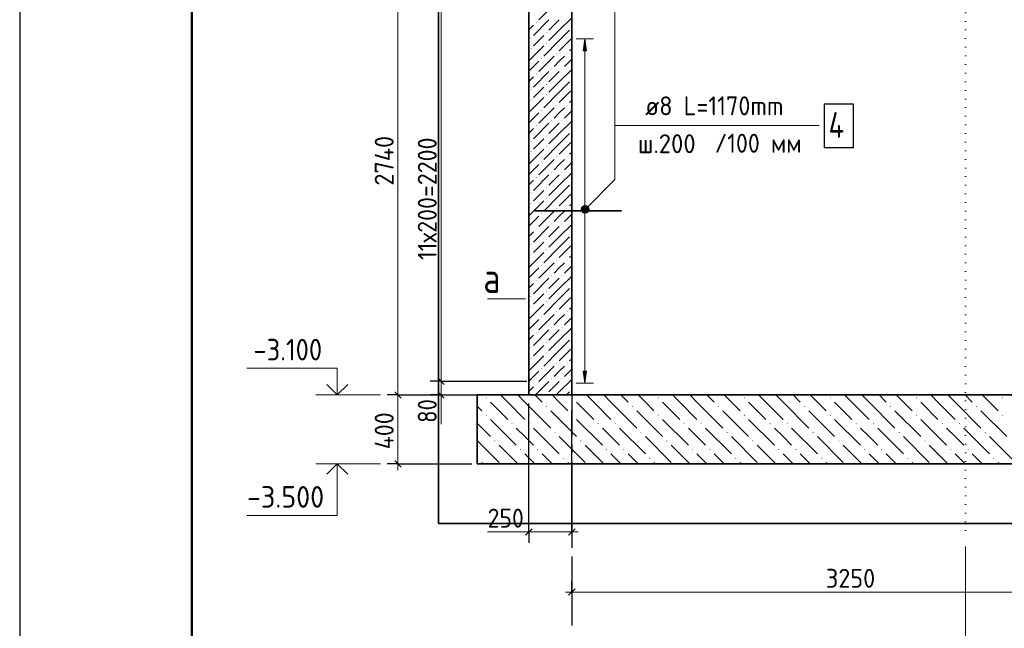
# Model space of a CAD drawing. Header units: millimetres. Extents: x 0 to 30446, y 0 to 14850.
# Tile 9 of 26: x 0 to 5722, y 7946 to 11480. Entities that reach past the tile are written whole.
import ezdxf

# ---------------------------------------------------------------- set-up
doc = ezdxf.new("R2010")
doc.units = ezdxf.units.MM
doc.linetypes.add('______5', pattern=[550, 400, -50, 50, -50])
doc.linetypes.add('______9', pattern=[50, 0, -50])
for name, color, linetype, lineweight in [('Standard', 7, 'Continuous', 25), ('Высотные отметки', 7, 'Continuous', 25), ('Позиционная метка линия выноска', 7, 'Continuous', 13), ('Позиционная метка номер позиции', 7, 'Continuous', 13), ('Размерная линия_ общее', 7, 'Continuous', 13), ('Сечения символ', 7, 'Continuous', 25), ('Стена обрамление П-обр.', 7, 'Continuous', 25)]:
    doc.layers.add(name, color=color, linetype=linetype, lineweight=lineweight)
doc.layers.add('ЖБ Плита Фундамента верхний уровень', color=7, linetype='Continuous', lineweight=25, true_color=0x783c14)
doc.layers.add('ЖБ Стена верхний уровень', color=7, linetype='Continuous', lineweight=25, true_color=0x006e00)
doc.layers.add('Оси', color=7, linetype='______5', true_color=0x656565)
doc.layers.add('Размерная выноска', color=7, linetype='Continuous')
doc.styles.add('ISOCPEUR', font='txt')

msp = doc.modelspace()

# ---------------------------------------------------------------- hatches: boundary and pattern name
at = {"layer": 'ЖБ Плита Фундамента верхний уровень', "linetype": 'Continuous', "lineweight": 18, "transparency": 33554687}
for points in [[(2707.6, 9283.5), (2710.8, 9286.7), (2714.1, 9283.5), (2710.8, 9280.2)], [(3207.6, 9283.5), (3210.8, 9286.7), (3214.1, 9283.5), (3210.8, 9280.2)], [(3707.6, 9283.5), (3710.8, 9286.7), (3714.1, 9283.5), (3710.8, 9280.2)], [(4207.6, 9283.5), (4210.8, 9286.7), (4214.1, 9283.5), (4210.8, 9280.2)], [(4707.6, 9283.5), (4710.8, 9286.7), (4714.1, 9283.5), (4710.8, 9280.2)], [(5207.6, 9283.5), (5210.8, 9286.7), (5214.1, 9283.5), (5210.8, 9280.2)], [(5707.6, 9283.5), (5710.8, 9286.7), (5714.1, 9283.5), (5710.8, 9280.2)], [(3057.6, 9233.5), (3060.8, 9236.7), (3064.1, 9233.5), (3060.8, 9230.2)], [(3557.6, 9233.5), (3560.8, 9236.7), (3564.1, 9233.5), (3560.8, 9230.2)], [(4057.6, 9233.5), (4060.8, 9236.7), (4064.1, 9233.5), (4060.8, 9230.2)], [(4557.6, 9233.5), (4560.8, 9236.7), (4564.1, 9233.5), (4560.8, 9230.2)], [(5057.6, 9233.5), (5060.8, 9236.7), (5064.1, 9233.5), (5060.8, 9230.2)], [(5557.6, 9233.5), (5560.8, 9236.7), (5564.1, 9233.5), (5560.8, 9230.2)], [(2707.6, 9183.5), (2710.8, 9186.7), (2714.1, 9183.5), (2710.8, 9180.2)], [(3207.6, 9183.5), (3210.8, 9186.7), (3214.1, 9183.5), (3210.8, 9180.2)], [(3707.6, 9183.5), (3710.8, 9186.7), (3714.1, 9183.5), (3710.8, 9180.2)], [(4207.6, 9183.5), (4210.8, 9186.7), (4214.1, 9183.5), (4210.8, 9180.2)], [(4707.6, 9183.5), (4710.8, 9186.7), (4714.1, 9183.5), (4710.8, 9180.2)], [(5207.6, 9183.5), (5210.8, 9186.7), (5214.1, 9183.5), (5210.8, 9180.2)], [(5707.6, 9183.5), (5710.8, 9186.7), (5714.1, 9183.5), (5710.8, 9180.2)], [(2857.6, 9133.5), (2860.8, 9136.7), (2864.1, 9133.5), (2860.8, 9130.2)], [(2957.6, 9133.5), (2960.8, 9136.7), (2964.1, 9133.5), (2960.8, 9130.2)], [(3357.6, 9133.5), (3360.8, 9136.7), (3364.1, 9133.5), (3360.8, 9130.2)], [(3457.6, 9133.5), (3460.8, 9136.7), (3464.1, 9133.5), (3460.8, 9130.2)], [(3857.6, 9133.5), (3860.8, 9136.7), (3864.1, 9133.5), (3860.8, 9130.2)], [(3957.6, 9133.5), (3960.8, 9136.7), (3964.1, 9133.5), (3960.8, 9130.2)], [(4357.6, 9133.5), (4360.8, 9136.7), (4364.1, 9133.5), (4360.8, 9130.2)], [(4457.6, 9133.5), (4460.8, 9136.7), (4464.1, 9133.5), (4460.8, 9130.2)], [(4857.6, 9133.5), (4860.8, 9136.7), (4864.1, 9133.5), (4860.8, 9130.2)], [(4957.6, 9133.5), (4960.8, 9136.7), (4964.1, 9133.5), (4960.8, 9130.2)], [(5357.6, 9133.5), (5360.8, 9136.7), (5364.1, 9133.5), (5360.8, 9130.2)], [(5457.6, 9133.5), (5460.8, 9136.7), (5464.1, 9133.5), (5460.8, 9130.2)], [(3107.6, 9083.5), (3110.8, 9086.7), (3114.1, 9083.5), (3110.8, 9080.2)], [(3607.6, 9083.5), (3610.8, 9086.7), (3614.1, 9083.5), (3610.8, 9080.2)], [(4107.6, 9083.5), (4110.8, 9086.7), (4114.1, 9083.5), (4110.8, 9080.2)], [(4607.6, 9083.5), (4610.8, 9086.7), (4614.1, 9083.5), (4610.8, 9080.2)], [(5107.6, 9083.5), (5110.8, 9086.7), (5114.1, 9083.5), (5110.8, 9080.2)], [(5607.6, 9083.5), (5610.8, 9086.7), (5614.1, 9083.5), (5610.8, 9080.2)], [(2757.6, 9033.5), (2760.8, 9036.7), (2764.1, 9033.5), (2760.8, 9030.2)], [(2907.6, 8983.5), (2910.8, 8986.7), (2914.1, 8983.5), (2910.8, 8980.2)], [(3007.6, 8983.5), (3010.8, 8986.7), (3014.1, 8983.5), (3010.8, 8980.2)], [(3257.6, 9033.5), (3260.8, 9036.7), (3264.1, 9033.5), (3260.8, 9030.2)], [(3407.6, 8983.5), (3410.8, 8986.7), (3414.1, 8983.5), (3410.8, 8980.2)], [(3507.6, 8983.5), (3510.8, 8986.7), (3514.1, 8983.5), (3510.8, 8980.2)], [(3757.6, 9033.5), (3760.8, 9036.7), (3764.1, 9033.5), (3760.8, 9030.2)], [(3907.6, 8983.5), (3910.8, 8986.7), (3914.1, 8983.5), (3910.8, 8980.2)], [(4007.6, 8983.5), (4010.8, 8986.7), (4014.1, 8983.5), (4010.8, 8980.2)], [(4257.6, 9033.5), (4260.8, 9036.7), (4264.1, 9033.5), (4260.8, 9030.2)], [(4407.6, 8983.5), (4410.8, 8986.7), (4414.1, 8983.5), (4410.8, 8980.2)], [(4507.6, 8983.5), (4510.8, 8986.7), (4514.1, 8983.5), (4510.8, 8980.2)], [(4757.6, 9033.5), (4760.8, 9036.7), (4764.1, 9033.5), (4760.8, 9030.2)], [(4907.6, 8983.5), (4910.8, 8986.7), (4914.1, 8983.5), (4910.8, 8980.2)], [(5007.6, 8983.5), (5010.8, 8986.7), (5014.1, 8983.5), (5010.8, 8980.2)], [(5257.6, 9033.5), (5260.8, 9036.7), (5264.1, 9033.5), (5260.8, 9030.2)], [(5407.6, 8983.5), (5410.8, 8986.7), (5414.1, 8983.5), (5410.8, 8980.2)], [(5507.6, 8983.5), (5510.8, 8986.7), (5514.1, 8983.5), (5510.8, 8980.2)], [(2658.4, 8934.3), (2660.8, 8936.7), (2664.1, 8933.5), (2660.8, 8930.2), (2658.4, 8932.7)], [(3157.6, 8933.5), (3160.8, 8936.7), (3164.1, 8933.5), (3160.8, 8930.2)], [(3657.6, 8933.5), (3660.8, 8936.7), (3664.1, 8933.5), (3660.8, 8930.2)], [(4157.6, 8933.5), (4160.8, 8936.7), (4164.1, 8933.5), (4160.8, 8930.2)], [(4657.6, 8933.5), (4660.8, 8936.7), (4664.1, 8933.5), (4660.8, 8930.2)], [(5157.6, 8933.5), (5160.8, 8936.7), (5164.1, 8933.5), (5160.8, 8930.2)], [(5657.6, 8933.5), (5660.8, 8936.7), (5664.1, 8933.5), (5660.8, 8930.2)]]:
    msp.add_hatch(color=7, dxfattribs=at).paths.add_polyline_path(points, flags=16)
at = {"layer": 'ЖБ Стена верхний уровень', "linetype": 'Continuous', "lineweight": 18, "transparency": 33554687}
for points in [[(2998.3, 11463.5), (3000.8, 11466), (3003.3, 11463.5), (3000.8, 11461)], [(3058.3, 11403.5), (3060.8, 11406), (3063.3, 11403.5), (3060.8, 11401)], [(2968.3, 11373.5), (2970.8, 11376), (2973.3, 11373.5), (2970.8, 11371)], [(3058.3, 11343.5), (3060.8, 11346), (3063.3, 11343.5), (3060.8, 11341)], [(2968.3, 11313.5), (2970.8, 11316), (2973.3, 11313.5), (2970.8, 11311)], [(3118.3, 11283.5), (3120.8, 11286), (3123.3, 11283.5), (3120.8, 11281)], [(3178.3, 11283.5), (3180.8, 11286), (3183.3, 11283.5), (3180.8, 11281)], [(3028.3, 11253.5), (3030.8, 11256), (3033.3, 11253.5), (3030.8, 11251)], [(2998.3, 11163.5), (3000.8, 11166), (3003.3, 11163.5), (3000.8, 11161)], [(3088.3, 11193.5), (3090.8, 11196), (3093.3, 11193.5), (3090.8, 11191)], [(3148.3, 11193.5), (3150.8, 11196), (3153.3, 11193.5), (3150.8, 11191)], [(3058.3, 11103.5), (3060.8, 11106), (3063.3, 11103.5), (3060.8, 11101)], [(2968.3, 11073.5), (2970.8, 11076), (2973.3, 11073.5), (2970.8, 11071)], [(3058.3, 11043.5), (3060.8, 11046), (3063.3, 11043.5), (3060.8, 11041)], [(2968.3, 11013.5), (2970.8, 11016), (2973.3, 11013.5), (2970.8, 11011)], [(3118.3, 10983.5), (3120.8, 10986), (3123.3, 10983.5), (3120.8, 10981)], [(3178.3, 10983.5), (3180.8, 10986), (3183.3, 10983.5), (3180.8, 10981)], [(3028.3, 10953.5), (3030.8, 10956), (3033.3, 10953.5), (3030.8, 10951)], [(3088.3, 10893.5), (3090.8, 10896), (3093.3, 10893.5), (3090.8, 10891)], [(3148.3, 10893.5), (3150.8, 10896), (3153.3, 10893.5), (3150.8, 10891)], [(2998.3, 10863.5), (3000.8, 10866), (3003.3, 10863.5), (3000.8, 10861)], [(2968.3, 10773.5), (2970.8, 10776), (2973.3, 10773.5), (2970.8, 10771)], [(3058.3, 10803.5), (3060.8, 10806), (3063.3, 10803.5), (3060.8, 10801)], [(2968.3, 10713.5), (2970.8, 10716), (2973.3, 10713.5), (2970.8, 10711)], [(3058.3, 10743.5), (3060.8, 10746), (3063.3, 10743.5), (3060.8, 10741)], [(3028.3, 10653.5), (3030.8, 10656), (3033.3, 10653.5), (3030.8, 10651)], [(3118.3, 10683.5), (3120.8, 10686), (3123.3, 10683.5), (3120.8, 10681)], [(3178.3, 10683.5), (3180.8, 10686), (3183.3, 10683.5), (3180.8, 10681)], [(3088.3, 10593.5), (3090.8, 10596), (3093.3, 10593.5), (3090.8, 10591)], [(3148.3, 10593.5), (3150.8, 10596), (3153.3, 10593.5), (3150.8, 10591)], [(2998.3, 10563.5), (3000.8, 10566), (3003.3, 10563.5), (3000.8, 10561)], [(2968.3, 10473.5), (2970.8, 10476), (2973.3, 10473.5), (2970.8, 10471)], [(3058.3, 10503.5), (3060.8, 10506), (3063.3, 10503.5), (3060.8, 10501)], [(2968.3, 10413.5), (2970.8, 10416), (2973.3, 10413.5), (2970.8, 10411)], [(3058.3, 10443.5), (3060.8, 10446), (3063.3, 10443.5), (3060.8, 10441)], [(3118.3, 10383.5), (3120.8, 10386), (3123.3, 10383.5), (3120.8, 10381)], [(3178.3, 10383.5), (3180.8, 10386), (3183.3, 10383.5), (3180.8, 10381)], [(3028.3, 10353.5), (3030.8, 10356), (3033.3, 10353.5), (3030.8, 10351)], [(2998.3, 10263.5), (3000.8, 10266), (3003.3, 10263.5), (3000.8, 10261)], [(3088.3, 10293.5), (3090.8, 10296), (3093.3, 10293.5), (3090.8, 10291)], [(3148.3, 10293.5), (3150.8, 10296), (3153.3, 10293.5), (3150.8, 10291)], [(3058.3, 10203.5), (3060.8, 10206), (3063.3, 10203.5), (3060.8, 10201)], [(2968.3, 10173.5), (2970.8, 10176), (2973.3, 10173.5), (2970.8, 10171)], [(3058.3, 10143.5), (3060.8, 10146), (3063.3, 10143.5), (3060.8, 10141)], [(2968.3, 10113.5), (2970.8, 10116), (2973.3, 10113.5), (2970.8, 10111)], [(3118.3, 10083.5), (3120.8, 10086), (3123.3, 10083.5), (3120.8, 10081)], [(3178.3, 10083.5), (3180.8, 10086), (3183.3, 10083.5), (3180.8, 10081)], [(3028.3, 10053.5), (3030.8, 10056), (3033.3, 10053.5), (3030.8, 10051)], [(2998.3, 9963.5), (3000.8, 9966), (3003.3, 9963.5), (3000.8, 9961)], [(3088.3, 9993.5), (3090.8, 9996), (3093.3, 9993.5), (3090.8, 9991)], [(3148.3, 9993.5), (3150.8, 9996), (3153.3, 9993.5), (3150.8, 9991)], [(3058.3, 9903.5), (3060.8, 9906), (3063.3, 9903.5), (3060.8, 9901)], [(2968.3, 9873.5), (2970.8, 9876), (2973.3, 9873.5), (2970.8, 9871)], [(3058.3, 9843.5), (3060.8, 9846), (3063.3, 9843.5), (3060.8, 9841)], [(2968.3, 9813.5), (2970.8, 9816), (2973.3, 9813.5), (2970.8, 9811)], [(3118.3, 9783.5), (3120.8, 9786), (3123.3, 9783.5), (3120.8, 9781)], [(3178.3, 9783.5), (3180.8, 9786), (3183.3, 9783.5), (3180.8, 9781)], [(3028.3, 9753.5), (3030.8, 9756), (3033.3, 9753.5), (3030.8, 9751)], [(3088.3, 9693.5), (3090.8, 9696), (3093.3, 9693.5), (3090.8, 9691)], [(3148.3, 9693.5), (3150.8, 9696), (3153.3, 9693.5), (3150.8, 9691)], [(2998.3, 9663.5), (3000.8, 9666), (3003.3, 9663.5), (3000.8, 9661)], [(2968.3, 9573.5), (2970.8, 9576), (2973.3, 9573.5), (2970.8, 9571)], [(3058.3, 9603.5), (3060.8, 9606), (3063.3, 9603.5), (3060.8, 9601)], [(2968.3, 9513.5), (2970.8, 9516), (2973.3, 9513.5), (2970.8, 9511)], [(3058.3, 9543.5), (3060.8, 9546), (3063.3, 9543.5), (3060.8, 9541)], [(3028.3, 9453.5), (3030.8, 9456), (3033.3, 9453.5), (3030.8, 9451)], [(3118.3, 9483.5), (3120.8, 9486), (3123.3, 9483.5), (3120.8, 9481)], [(3178.3, 9483.5), (3180.8, 9486), (3183.3, 9483.5), (3180.8, 9481)], [(3088.3, 9393.5), (3090.8, 9396), (3093.3, 9393.5), (3090.8, 9391)], [(3148.3, 9393.5), (3150.8, 9396), (3153.3, 9393.5), (3150.8, 9391)], [(2998.3, 9363.5), (3000.8, 9366), (3003.3, 9363.5), (3000.8, 9361)], [(3058.3, 9303.5), (3060.8, 9306), (3063.3, 9303.5), (3060.8, 9301)]]:
    msp.add_hatch(color=7, dxfattribs=at).paths.add_polyline_path(points, flags=16)
at = {"layer": 'Позиционная метка линия выноска', "linetype": 'Continuous', "lineweight": 13, "transparency": 33554687}
for points in [[(3301.9, 10362.6), (3270.1, 10394.4), (3264.3, 10384.2)], [(3301.9, 10362.6), (3264.3, 10384.2), (3291.7, 10356.8)], [(3291.7, 10356.8), (3264.3, 10384.2), (3264.3, 10372.7)], [(3291.7, 10356.8), (3264.3, 10372.7), (3280.2, 10356.8)], [(3280.2, 10356.8), (3264.3, 10372.7), (3270.1, 10362.6)], [(3307.6, 10372.7), (3280.2, 10400.1), (3270.1, 10394.4)], [(3307.6, 10372.7), (3270.1, 10394.4), (3301.9, 10362.6)], [(3307.6, 10384.2), (3291.7, 10400.1), (3280.2, 10400.1)], [(3307.6, 10384.2), (3280.2, 10400.1), (3307.6, 10372.7)], [(3291.7, 10400.1), (3307.6, 10384.2), (3301.9, 10394.4)]]:
    msp.add_hatch(color=7, dxfattribs=at).paths.add_polyline_path(points)
at = {"layer": 'Стена обрамление П-обр.', "linetype": 'Continuous', "lineweight": 13, "transparency": 33554687}
msp.add_hatch(color=7, dxfattribs=at).paths.add_polyline_path([(3294.5, 11299.4), (3284.5, 11369.4), (3274.5, 11299.4)])
msp.add_hatch(color=7, dxfattribs=at).paths.add_polyline_path([(3294.5, 9439.4), (3284.5, 9369.4), (3274.5, 9439.4)], flags=16)

# ---------------------------------------------------------------- linework, layer by layer
at = {"layer": 'Standard', "color": 7, "linetype": 'Continuous', "lineweight": 25, "transparency": 33554687}
for p, q in [((1000, 14600), (1000, 529.1)), ((2429.6, 9399.2), (2467.1, 9361.7)), ((2429.6, 9319.2), (2467.1, 9281.7)), ((2977.1, 8524.2), (2939.6, 8486.7)), ((3227.1, 8524.2), (3189.6, 8486.7)), ((3189.6, 8137.2), (3227.1, 8174.7))]:
    msp.add_line(p, q, dxfattribs=at)
at = {"layer": 'Standard', "color": 7, "linetype": 'Continuous', "lineweight": 13, "transparency": 33554687}
for p, q in [((2448.4, 11580.5), (2448.4, 9380.5)), ((2448.4, 9380.5), (2448.4, 9300.5)), ((2448.4, 9300.5), (2448.4, 9263)), ((2958.4, 8505.4), (2920.9, 8505.4)), ((3208.4, 8505.4), (2958.4, 8505.4)), ((3208.4, 8505.4), (3245.9, 8505.4)), ((3208.4, 8155.9), (3170.9, 8155.9)), ((3208.4, 8155.9), (6458.4, 8155.9))]:
    msp.add_line(p, q, dxfattribs=at)
at = {"layer": 'Standard', "color": 7, "linetype": 'Continuous', "lineweight": -3, "transparency": 33554687}
for p, q in [((2448.4, 9380.5), (2385.9, 9380.5)), ((2448.4, 9380.5), (2510.9, 9380.5)), ((2448.4, 9380.5), (2946.4, 9380.5)), ((2448.4, 9300.5), (2385.9, 9300.5)), ((2448.4, 9300.5), (2510.9, 9300.5)), ((2448.4, 9300.5), (2772.8, 9300.5)), ((2958.4, 8505.4), (2958.4, 8567.9)), ((3208.4, 8505.4), (3208.4, 8567.9)), ((2958.4, 8505.4), (2958.4, 8442.9)), ((3208.4, 8505.4), (3208.4, 8442.9)), ((3208.4, 8155.9), (3208.4, 8218.4)), ((3208.4, 8155.9), (3208.4, 8093.4))]:
    msp.add_line(p, q, dxfattribs=at)
at = {"layer": 'Standard', "color": 254, "linetype": 'Continuous', "lineweight": 35, "true_color": 0xc4c4ff, "transparency": 33554687}
msp.add_line((2433.2, 8553.6), (9514.3, 8553.6), dxfattribs=at)
at = {"layer": 'Standard', "color": 7, "linetype": 'Continuous', "lineweight": 25, "transparency": 33554687}
msp.add_lwpolyline([(0, 0), (21000, 0), (21000, 14850), (0, 14850), (0, 0)], close=True, dxfattribs=at)
at = {"layer": 'Standard', "color": 7, "linetype": 'Continuous', "lineweight": 50, "transparency": 33554687}
msp.add_lwpolyline([(1000, 14600), (20750, 14600), (20750, 250), (1000, 250), (1000, 14600)], close=True, dxfattribs=at)
at = {"layer": 'Standard', "color": 254, "linetype": 'Continuous', "lineweight": 35, "true_color": 0xc4c4ff, "transparency": 33554687}
msp.add_lwpolyline([(9514.3, 12862), (2433.2, 12862), (2433.2, 8553.6)], dxfattribs=at)
at = {"layer": 'Standard', "color": 7, "linetype": 'Continuous', "lineweight": -3, "transparency": 33554687}
for points in [[(2958.4, 8505.4), (2958.4, 8745.9), (2958.4, 8745.9), (2958.4, 9250.5)], [(3208.4, 8505.4), (3208.4, 8973.1), (3208.4, 8973.1), (3208.4, 9210.6)]]:
    msp.add_lwpolyline(points, dxfattribs=at)
at = {"layer": 'Высотные отметки', "color": 7, "linetype": 'Continuous', "lineweight": 35, "transparency": 33554687}
for p, q in [((1845.8, 9300.5), (1785.2, 9361.1)), ((1845.8, 9300.5), (1785.2, 9361.1)), ((1845.8, 9300.5), (1906.4, 9361.1)), ((1845.8, 9300.5), (1906.4, 9361.1)), ((1845.8, 8900.5), (1785.2, 8839.9)), ((1845.8, 8900.5), (1785.2, 8839.9)), ((1845.8, 8900.5), (1906.4, 8839.9)), ((1845.8, 8900.5), (1906.4, 8839.9))]:
    msp.add_line(p, q, dxfattribs=at)
at = {"layer": 'Высотные отметки', "color": 7, "linetype": 'Continuous', "lineweight": 13, "transparency": 33554687}
for p, q in [((2095.8, 9300.5), (1720.8, 9300.5)), ((2095.8, 9300.5), (1720.8, 9300.5)), ((2095.8, 8900.5), (1720.8, 8900.5)), ((2095.8, 8900.5), (1720.8, 8900.5))]:
    msp.add_line(p, q, dxfattribs=at)
for points in [[(1845.8, 9300.5), (1845.8, 9455.5), (1320.8, 9455.5)], [(1845.8, 9300.5), (1845.8, 9455.5), (1320.8, 9455.5)], [(1845.8, 8900.5), (1845.8, 8600.5), (1320.8, 8600.5)], [(1845.8, 8900.5), (1845.8, 8600.5), (1320.8, 8600.5)]]:
    msp.add_lwpolyline(points, dxfattribs=at)
at = {"layer": 'ЖБ Плита Фундамента верхний уровень', "color": 7, "linetype": 'Continuous', "lineweight": 35, "transparency": 33554687}
for p, q in [((2658.4, 9300.5), (2658.4, 8900.5)), ((2958.4, 9300.5), (2658.4, 9300.5)), ((3208.4, 9300.5), (2958.4, 9300.5)), ((9514.3, 9300.5), (3208.4, 9300.5)), ((2658.4, 8900.5), (9514.3, 8900.5))]:
    msp.add_line(p, q, dxfattribs=at)
at = {"layer": 'ЖБ Плита Фундамента верхний уровень', "color": 252, "linetype": 'Continuous', "lineweight": 18, "true_color": 0x8f8f8f, "transparency": 33554687}
for p, q in [((2835.8, 9258.5), (2793.9, 9300.5)), ((2893.9, 9300.5), (2935.8, 9258.5)), ((2993.9, 9300.5), (3035.8, 9258.5)), ((3135.8, 9258.5), (3093.9, 9300.5)), ((3335.8, 9258.5), (3293.9, 9300.5)), ((3393.9, 9300.5), (3435.8, 9258.5)), ((3493.9, 9300.5), (3535.8, 9258.5)), ((3635.8, 9258.5), (3593.9, 9300.5)), ((3835.8, 9258.5), (3793.9, 9300.5)), ((3893.9, 9300.5), (3935.8, 9258.5)), ((3993.9, 9300.5), (4035.8, 9258.5)), ((4135.8, 9258.5), (4093.9, 9300.5)), ((4335.8, 9258.5), (4293.9, 9300.5)), ((4393.9, 9300.5), (4435.8, 9258.5)), ((4493.9, 9300.5), (4535.8, 9258.5)), ((4635.8, 9258.5), (4593.9, 9300.5)), ((4835.8, 9258.5), (4793.9, 9300.5)), ((4893.9, 9300.5), (4935.8, 9258.5)), ((4993.9, 9300.5), (5035.8, 9258.5)), ((5135.8, 9258.5), (5093.9, 9300.5)), ((5335.8, 9258.5), (5293.9, 9300.5)), ((5393.9, 9300.5), (5435.8, 9258.5)), ((5493.9, 9300.5), (5535.8, 9258.5)), ((5635.8, 9258.5), (5593.9, 9300.5)), ((2685.8, 9208.5), (2658.4, 9236)), ((2735.8, 9258.5), (2835.8, 9158.5)), ((2835.8, 9258.5), (2935.8, 9158.5)), ((2935.8, 9258.5), (3085.8, 9108.5)), ((3185.8, 9208.5), (3135.8, 9258.5)), ((3235.8, 9258.5), (3335.8, 9158.5)), ((3335.8, 9258.5), (3435.8, 9158.5)), ((3435.8, 9258.5), (3585.8, 9108.5)), ((3685.8, 9208.5), (3635.8, 9258.5)), ((3735.8, 9258.5), (3835.8, 9158.5)), ((3835.8, 9258.5), (3935.8, 9158.5)), ((3935.8, 9258.5), (4085.8, 9108.5)), ((4185.8, 9208.5), (4135.8, 9258.5)), ((4235.8, 9258.5), (4335.8, 9158.5)), ((4335.8, 9258.5), (4435.8, 9158.5)), ((4435.8, 9258.5), (4585.8, 9108.5)), ((4685.8, 9208.5), (4635.8, 9258.5)), ((4735.8, 9258.5), (4835.8, 9158.5)), ((4835.8, 9258.5), (4935.8, 9158.5)), ((4935.8, 9258.5), (5085.8, 9108.5)), ((5185.8, 9208.5), (5135.8, 9258.5)), ((5235.8, 9258.5), (5335.8, 9158.5)), ((5335.8, 9258.5), (5435.8, 9158.5)), ((5435.8, 9258.5), (5585.8, 9108.5)), ((5685.8, 9208.5), (5635.8, 9258.5)), ((2735.8, 9158.5), (2885.8, 9008.5)), ((3085.8, 9208.5), (3235.8, 9058.5)), ((3235.8, 9158.5), (3385.8, 9008.5)), ((3585.8, 9208.5), (3735.8, 9058.5)), ((3735.8, 9158.5), (3885.8, 9008.5)), ((4085.8, 9208.5), (4235.8, 9058.5)), ((4235.8, 9158.5), (4385.8, 9008.5)), ((4585.8, 9208.5), (4735.8, 9058.5)), ((4735.8, 9158.5), (4885.8, 9008.5)), ((5085.8, 9208.5), (5235.8, 9058.5)), ((5235.8, 9158.5), (5385.8, 9008.5)), ((5585.8, 9208.5), (5735.8, 9058.5)), ((2658.4, 9136), (2735.8, 9058.5)), ((2935.8, 9058.5), (2885.8, 9108.5)), ((2985.8, 9108.5), (3135.8, 8958.5)), ((3435.8, 9058.5), (3385.8, 9108.5)), ((3485.8, 9108.5), (3635.8, 8958.5)), ((3935.8, 9058.5), (3885.8, 9108.5)), ((3985.8, 9108.5), (4135.8, 8958.5)), ((4435.8, 9058.5), (4385.8, 9108.5)), ((4485.8, 9108.5), (4635.8, 8958.5)), ((4935.8, 9058.5), (4885.8, 9108.5)), ((4985.8, 9108.5), (5135.8, 8958.5)), ((5435.8, 9058.5), (5385.8, 9108.5)), ((5485.8, 9108.5), (5635.8, 8958.5)), ((2985.8, 9008.5), (2935.8, 9058.5)), ((3135.8, 9058.5), (3285.8, 8908.5)), ((3485.8, 9008.5), (3435.8, 9058.5)), ((3635.8, 9058.5), (3785.8, 8908.5)), ((3985.8, 9008.5), (3935.8, 9058.5)), ((4135.8, 9058.5), (4285.8, 8908.5)), ((4485.8, 9008.5), (4435.8, 9058.5)), ((4635.8, 9058.5), (4785.8, 8908.5)), ((4985.8, 9008.5), (4935.8, 9058.5)), ((5135.8, 9058.5), (5285.8, 8908.5)), ((5485.8, 9008.5), (5435.8, 9058.5)), ((5635.8, 9058.5), (5785.8, 8908.5)), ((2658.4, 9036), (2785.8, 8908.5)), ((2893.9, 8900.5), (2785.8, 9008.5)), ((3393.9, 8900.5), (3285.8, 9008.5)), ((3893.9, 8900.5), (3785.8, 9008.5)), ((4393.9, 8900.5), (4285.8, 9008.5)), ((4893.9, 8900.5), (4785.8, 9008.5)), ((5393.9, 8900.5), (5285.8, 9008.5)), ((2935.8, 8958.5), (2993.9, 8900.5)), ((3035.8, 8958.5), (3093.9, 8900.5)), ((3435.8, 8958.5), (3493.9, 8900.5)), ((3535.8, 8958.5), (3593.9, 8900.5)), ((3935.8, 8958.5), (3993.9, 8900.5)), ((4035.8, 8958.5), (4093.9, 8900.5)), ((4435.8, 8958.5), (4493.9, 8900.5)), ((4535.8, 8958.5), (4593.9, 8900.5)), ((4935.8, 8958.5), (4993.9, 8900.5)), ((5035.8, 8958.5), (5093.9, 8900.5)), ((5435.8, 8958.5), (5493.9, 8900.5)), ((5535.8, 8958.5), (5593.9, 8900.5)), ((2693.9, 8900.5), (2685.8, 8908.5)), ((3193.9, 8900.5), (3185.8, 8908.5)), ((3693.9, 8900.5), (3685.8, 8908.5)), ((4193.9, 8900.5), (4185.8, 8908.5)), ((4693.9, 8900.5), (4685.8, 8908.5)), ((5193.9, 8900.5), (5185.8, 8908.5)), ((5693.9, 8900.5), (5685.8, 8908.5))]:
    msp.add_line(p, q, dxfattribs=at)
at = {"layer": 'ЖБ Стена верхний уровень', "color": 7, "linetype": 'Continuous', "lineweight": 35, "transparency": 33554687}
for p, q in [((2958.4, 12040.5), (2958.4, 9300.5)), ((3208.4, 9300.5), (3208.4, 12040.5)), ((2958.4, 9300.5), (3208.4, 9300.5))]:
    msp.add_line(p, q, dxfattribs=at)
at = {"layer": 'ЖБ Стена верхний уровень', "color": 251, "linetype": 'Continuous', "lineweight": 18, "true_color": 0x494949, "transparency": 33554687}
for p, q in [((3105.9, 11568.5), (3015.9, 11478.5)), ((2958.4, 11421), (2985.8, 11448.5)), ((3075.8, 11478.5), (2985.8, 11388.5)), ((3135.8, 11478.5), (3075.8, 11418.5)), ((3135.8, 11418.5), (3208.4, 11491)), ((3015.9, 11358.5), (3045.8, 11388.5)), ((3135.8, 11418.5), (3075.8, 11358.5)), ((3195.8, 11418.5), (3135.8, 11358.5)), ((2985.8, 11328.5), (3015.9, 11358.5)), ((3135.8, 11358.5), (3045.8, 11268.5)), ((3195.8, 11358.5), (3135.8, 11298.5)), ((3195.8, 11358.5), (3208.4, 11371)), ((3045.8, 11328.5), (2958.4, 11241)), ((3208.4, 11311), (3195.8, 11298.5)), ((3015.9, 11238.5), (2958.4, 11181)), ((3105.9, 11268.5), (3015.9, 11178.5)), ((3105.9, 11208.5), (3135.8, 11238.5)), ((3135.8, 11238.5), (3165.9, 11268.5)), ((3208.4, 11251), (3165.9, 11208.5)), ((3075.8, 11178.5), (2985.8, 11088.5)), ((3135.8, 11178.5), (3075.8, 11118.5)), ((3135.8, 11118.5), (3208.4, 11191)), ((2958.4, 11121), (2985.8, 11148.5)), ((3135.8, 11118.5), (3075.8, 11058.5)), ((3195.8, 11118.5), (3135.8, 11058.5)), ((2985.8, 11028.5), (3015.9, 11058.5)), ((3015.9, 11058.5), (3045.8, 11088.5)), ((3135.8, 11058.5), (3045.8, 10968.5)), ((3195.8, 11058.5), (3135.8, 10998.5)), ((3195.8, 11058.5), (3208.4, 11071)), ((3045.8, 11028.5), (2958.4, 10941)), ((3208.4, 11011), (3195.8, 10998.5)), ((3015.9, 10938.5), (2958.4, 10881)), ((3105.9, 10968.5), (3015.9, 10878.5)), ((3105.9, 10908.5), (3135.8, 10938.5)), ((3135.8, 10938.5), (3165.9, 10968.5)), ((3208.4, 10951), (3165.9, 10908.5)), ((3075.8, 10878.5), (2985.8, 10788.5)), ((3135.8, 10878.5), (3075.8, 10818.5)), ((3135.8, 10818.5), (3208.4, 10891)), ((2958.4, 10821), (2985.8, 10848.5)), ((3135.8, 10818.5), (3075.8, 10758.5)), ((3195.8, 10818.5), (3135.8, 10758.5)), ((2985.8, 10728.5), (3015.9, 10758.5)), ((3015.9, 10758.5), (3045.8, 10788.5)), ((3135.8, 10758.5), (3045.8, 10668.5)), ((3195.8, 10758.5), (3135.8, 10698.5)), ((3195.8, 10758.5), (3208.4, 10771)), ((3045.8, 10728.5), (2958.4, 10641)), ((3208.4, 10711), (3195.8, 10698.5)), ((3105.9, 10668.5), (3015.9, 10578.5)), ((3135.8, 10638.5), (3165.9, 10668.5)), ((3208.4, 10651), (3165.9, 10608.5)), ((3015.9, 10638.5), (2958.4, 10581)), ((3105.9, 10608.5), (3135.8, 10638.5)), ((3135.8, 10518.5), (3208.4, 10591)), ((2958.4, 10521), (2985.8, 10548.5)), ((3075.8, 10578.5), (2985.8, 10488.5)), ((3135.8, 10578.5), (3075.8, 10518.5)), ((3015.9, 10458.5), (3045.8, 10488.5)), ((3135.8, 10518.5), (3075.8, 10458.5)), ((3195.8, 10518.5), (3135.8, 10458.5)), ((3195.8, 10458.5), (3208.4, 10471)), ((3045.8, 10428.5), (2958.4, 10341)), ((2985.8, 10428.5), (3015.9, 10458.5)), ((3135.8, 10458.5), (3045.8, 10368.5)), ((3195.8, 10458.5), (3135.8, 10398.5)), ((3105.9, 10368.5), (3015.9, 10278.5)), ((3135.8, 10338.5), (3165.9, 10368.5)), ((3208.4, 10411), (3195.8, 10398.5)), ((3015.9, 10338.5), (2958.4, 10281)), ((3105.9, 10308.5), (3135.8, 10338.5)), ((3208.4, 10351), (3165.9, 10308.5)), ((2958.4, 10221), (2985.8, 10248.5)), ((3075.8, 10278.5), (2985.8, 10188.5)), ((3135.8, 10278.5), (3075.8, 10218.5)), ((3135.8, 10218.5), (3208.4, 10291)), ((3015.9, 10158.5), (3045.8, 10188.5)), ((3135.8, 10218.5), (3075.8, 10158.5)), ((3195.8, 10218.5), (3135.8, 10158.5)), ((3045.8, 10128.5), (2958.4, 10041)), ((2985.8, 10128.5), (3015.9, 10158.5)), ((3135.8, 10158.5), (3045.8, 10068.5)), ((3195.8, 10158.5), (3135.8, 10098.5)), ((3195.8, 10158.5), (3208.4, 10171)), ((3208.4, 10111), (3195.8, 10098.5)), ((3015.9, 10038.5), (2958.4, 9981)), ((3105.9, 10068.5), (3015.9, 9978.5)), ((3105.9, 10008.5), (3135.8, 10038.5)), ((3135.8, 10038.5), (3165.9, 10068.5)), ((3208.4, 10051), (3165.9, 10008.5)), ((3075.8, 9978.5), (2985.8, 9888.5)), ((3135.8, 9978.5), (3075.8, 9918.5)), ((3135.8, 9918.5), (3208.4, 9991)), ((2958.4, 9921), (2985.8, 9948.5)), ((3135.8, 9918.5), (3075.8, 9858.5)), ((3195.8, 9918.5), (3135.8, 9858.5)), ((2985.8, 9828.5), (3015.9, 9858.5)), ((3015.9, 9858.5), (3045.8, 9888.5)), ((3135.8, 9858.5), (3045.8, 9768.5)), ((3195.8, 9858.5), (3135.8, 9798.5)), ((3195.8, 9858.5), (3208.4, 9871)), ((3045.8, 9828.5), (2958.4, 9741)), ((3208.4, 9811), (3195.8, 9798.5)), ((3015.9, 9738.5), (2958.4, 9681)), ((3105.9, 9768.5), (3015.9, 9678.5)), ((3105.9, 9708.5), (3135.8, 9738.5)), ((3135.8, 9738.5), (3165.9, 9768.5)), ((3208.4, 9751), (3165.9, 9708.5)), ((3075.8, 9678.5), (2985.8, 9588.5)), ((3135.8, 9678.5), (3075.8, 9618.5)), ((3135.8, 9618.5), (3208.4, 9691)), ((2958.4, 9621), (2985.8, 9648.5)), ((3135.8, 9618.5), (3075.8, 9558.5)), ((3195.8, 9618.5), (3135.8, 9558.5)), ((2985.8, 9528.5), (3015.9, 9558.5)), ((3015.9, 9558.5), (3045.8, 9588.5)), ((3135.8, 9558.5), (3045.8, 9468.5)), ((3195.8, 9558.5), (3135.8, 9498.5)), ((3195.8, 9558.5), (3208.4, 9571)), ((3045.8, 9528.5), (2958.4, 9441)), ((3208.4, 9511), (3195.8, 9498.5)), ((3105.9, 9468.5), (3015.9, 9378.5)), ((3135.8, 9438.5), (3165.9, 9468.5)), ((3208.4, 9451), (3165.9, 9408.5)), ((3015.9, 9438.5), (2958.4, 9381)), ((3105.9, 9408.5), (3135.8, 9438.5)), ((3135.8, 9318.5), (3208.4, 9391)), ((2958.4, 9321), (2985.8, 9348.5)), ((3075.8, 9378.5), (2997.8, 9300.5)), ((3135.8, 9378.5), (3075.8, 9318.5)), ((3135.8, 9318.5), (3117.8, 9300.5)), ((3195.8, 9318.5), (3177.8, 9300.5))]:
    msp.add_line(p, q, dxfattribs=at)
at = {"layer": 'Оси', "color": 8, "linetype": '______5', "lineweight": -3, "transparency": 33554687}
msp.add_line((3208.4, 12762), (3208.4, 7959.7), dxfattribs=at)
at = {"layer": 'Позиционная метка линия выноска', "color": 7, "linetype": 'Continuous', "lineweight": 13, "transparency": 33554687}
for p, q in [((3270.1, 10394.4), (3270.1, 10394.4)), ((3270.1, 10362.6), (3270.1, 10362.6)), ((3301.9, 10394.4), (3301.9, 10394.4)), ((3301.9, 10362.6), (3301.9, 10362.6)), ((2718.7, 9859.2), (2938.7, 9859.2))]:
    msp.add_line(p, q, dxfattribs=at)
for points in [[(3458.5, 10866), (3458.5, 11599.7), (3287.7, 11770.5)], [(4645.4, 10866), (3458.5, 10866), (3458.5, 10551), (3286, 10378.5)]]:
    msp.add_lwpolyline(points, dxfattribs=at)
msp.add_circle((3286, 10378.5), 22.5, dxfattribs=at)
at = {"layer": 'Размерная выноска', "color": 251, "linetype": 'Continuous', "lineweight": 13, "true_color": 0x656565, "transparency": 33554687}
msp.add_line((2448.4, 9300.5), (2448.4, 9130.5), dxfattribs=at)
at = {"layer": 'Размерная выноска', "color": 7, "linetype": 'Continuous', "lineweight": 13, "transparency": 33554687}
msp.add_line((2958.4, 8505.4), (2718.4, 8505.4), dxfattribs=at)
at = {"layer": 'Размерная линия_ общее', "color": 7, "linetype": 'Continuous', "lineweight": 13, "transparency": 33554687}
for p, q in [((2198.2, 12040.5), (2198.2, 9300.5)), ((2198.2, 9300.5), (2198.2, 8900.5)), ((2198.2, 8900.5), (2198.2, 8863))]:
    msp.add_line(p, q, dxfattribs=at)
at = {"layer": 'Размерная линия_ общее', "color": 7, "linetype": 'Continuous', "lineweight": -3, "transparency": 33554687}
for p, q in [((2198.2, 9300.5), (2135.7, 9300.5)), ((2198.2, 9300.5), (2260.7, 9300.5)), ((2198.2, 9300.5), (2628.4, 9300.5)), ((2198.2, 8900.5), (2135.7, 8900.5)), ((2198.2, 8900.5), (2260.7, 8900.5)), ((2198.2, 8900.5), (2628.4, 8900.5))]:
    msp.add_line(p, q, dxfattribs=at)
at = {"layer": 'Размерная линия_ общее', "color": 7, "linetype": 'Continuous', "lineweight": 25, "transparency": 33554687}
for p, q in [((2179.4, 9319.2), (2216.9, 9281.7)), ((2179.4, 8919.2), (2216.9, 8881.7))]:
    msp.add_line(p, q, dxfattribs=at)
at = {"layer": 'Сечения символ', "color": 7, "linetype": '______9', "lineweight": 13, "transparency": 33554687}
msp.add_line((5496.9, 12171.5), (5496.9, 8419.9), dxfattribs=at)
at = {"layer": 'Сечения символ', "color": 7, "linetype": 'Continuous', "lineweight": 13, "transparency": 33554687}
msp.add_lwpolyline([(5496.9, 8419.9), (5496.9, 7644.6), (5201.9, 7644.6)], dxfattribs=at)
at = {"layer": 'Стена обрамление П-обр.', "color": 251, "linetype": 'Continuous', "lineweight": 13, "true_color": 0x494949, "transparency": 33554687}
for p, q in [((3284.5, 11369.4), (3234.5, 11369.4)), ((3284.5, 11369.4), (3274.5, 11299.4)), ((3294.5, 11299.4), (3284.5, 11369.4)), ((3284.5, 11369.4), (3334.5, 11369.4)), ((3284.5, 11369.4), (3284.5, 11369.4)), ((3274.5, 11299.4), (3294.5, 11299.4)), ((3284.5, 9439.4), (3284.5, 11299.4)), ((3284.5, 9369.4), (3274.5, 9439.4)), ((3274.5, 9439.4), (3294.5, 9439.4)), ((3294.5, 9439.4), (3284.5, 9369.4)), ((3284.5, 9369.4), (3234.5, 9369.4)), ((3284.5, 9369.4), (3334.5, 9369.4)), ((3284.5, 9369.4), (3284.5, 9369.4))]:
    msp.add_line(p, q, dxfattribs=at)
at = {"layer": 'Стена обрамление П-обр.', "color": 7, "linetype": 'Continuous', "lineweight": 35, "transparency": 33554687}
msp.add_line((2994.4, 10369.4), (3496.4, 10369.4), dxfattribs=at)
at = {"layer": 'Стена обрамление П-обр.', "color": 7, "linetype": 'Continuous', "lineweight": 25, "transparency": 33554687}
msp.add_lwpolyline([(4675.4, 10738.6), (4845.4, 10738.6), (4845.4, 10988.6), (4675.4, 10988.6), (4675.4, 10738.6)], dxfattribs=at)

# ---------------------------------------------------------------- texts
at = {"layer": 'Standard', "color": 7, "linetype": 'Continuous', "lineweight": 25, "transparency": 33554687, "char_height": 110, "attachment_point": 7, "rotation": 90, "style": 'ISOCPEUR'}
for s, insert, width in [('\\W0.92;11х200=2200', (2423.4, 10084.5), 853.235), ('\\W0.87;80', (2423.4, 9138.7), 201.962)]:
    msp.add_mtext(s, dxfattribs=dict(at, insert=insert, width=width))
at = {"layer": 'Standard', "color": 7, "linetype": 'Continuous', "lineweight": 25, "transparency": 33554687, "char_height": 110, "attachment_point": 7, "style": 'ISOCPEUR'}
for s, insert, width in [('\\W0.91;250', (2719.6, 8530.4), 280.994), ('\\W0.93;3250', (4684.9, 8180.9), 359.047)]:
    msp.add_mtext(s, dxfattribs=dict(at, insert=insert, width=width))
at = {"layer": 'Высотные отметки', "color": 7, "linetype": 'Continuous', "lineweight": 25, "transparency": 33554687, "char_height": 125, "attachment_point": 7, "style": 'ISOCPEUR'}
for s, insert, width in [('\\W0.90;-3.100', (1358.3, 9501.3), 505.886), ('\\W0.95;-3.500', (1320.8, 8646.3), 533.932)]:
    msp.add_mtext(s, dxfattribs=dict(at, insert=insert, width=width))
at = {"layer": 'Позиционная метка номер позиции', "color": 7, "linetype": 'Continuous', "lineweight": 25, "transparency": 33554687, "insert": (4038.8, 10707.3), "char_height": 110, "width": 578.501, "attachment_point": 7, "style": 'ISOCPEUR'}
msp.add_mtext('\\W0.92;/100 мм', dxfattribs=at)
at = {"layer": 'Размерная линия_ общее', "color": 7, "linetype": 'Continuous', "lineweight": 25, "transparency": 33554687, "char_height": 110, "attachment_point": 7, "rotation": 90, "style": 'ISOCPEUR'}
for s, insert, width in [('\\W0.93;2740', (2173.2, 10516.5), 370.186), ('\\W0.92;400', (2173.2, 8985), 292.219)]:
    msp.add_mtext(s, dxfattribs=dict(at, insert=insert, width=width))
at = {"layer": 'Сечения символ', "color": 7, "linetype": 'Continuous', "lineweight": 35, "transparency": 33554687, "insert": (2694.4, 9893.4), "char_height": 175, "width": 209.903, "attachment_point": 7, "style": 'ISOCPEUR'}
msp.add_mtext('\\W0.80;а', dxfattribs=at)
at = {"layer": 'Стена обрамление П-обр.', "color": 7, "linetype": 'Continuous', "lineweight": 13, "transparency": 33554687, "attachment_point": 7, "style": 'ISOCPEUR'}
for s, insert, char_height, width in [('\\W0.93;ø8 L=1170mm ', (3634.7, 10924.7), 110, 974.991), ('\\W0.80;4', (4700.4, 10793.6), 150, 179.915), ('\\W0.95;ш.200 ', (3592.2, 10704.7), 110, 481.061)]:
    msp.add_mtext(s, dxfattribs=dict(at, insert=insert, char_height=char_height, width=width))

doc.saveas('drawing.dxf')
